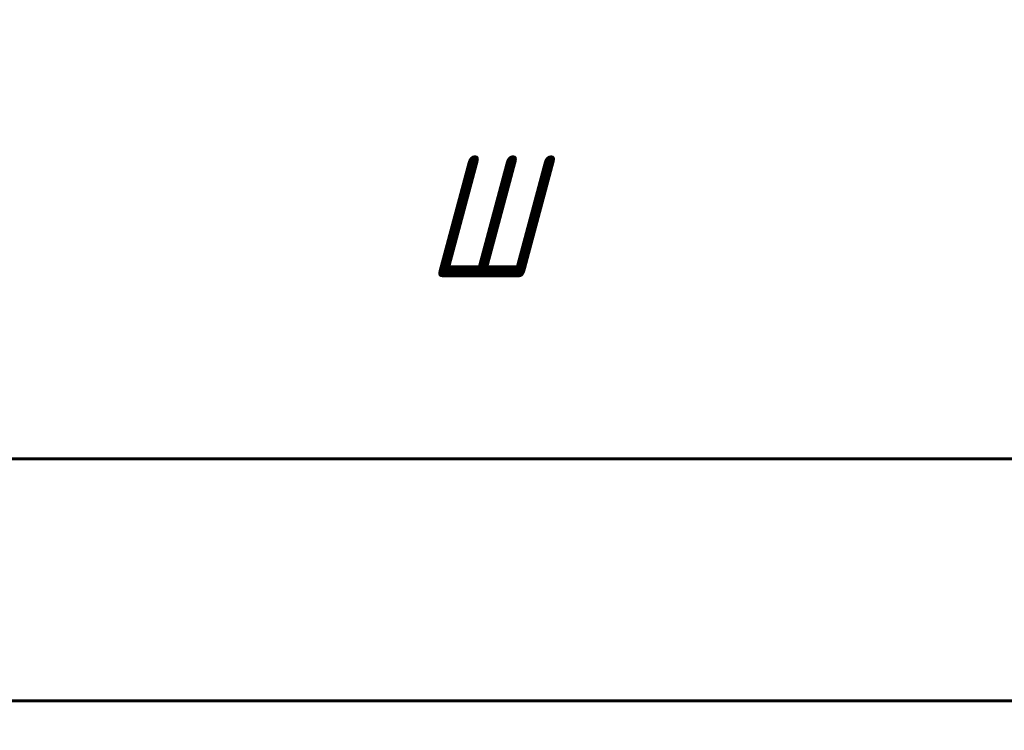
# Model space of a CAD drawing. Header units: millimetres. Extents: x 0 to 420, y 0 to 594.
# Tile 6 of 8: x 202 to 243, y 272 to 301. Entities that reach past the tile are written whole.
import ezdxf

# ---------------------------------------------------------------- set-up
doc = ezdxf.new("R2010")
doc.units = ezdxf.units.MM
doc.linetypes.add('K5LT_BASIC', pattern=[0])
doc.linetypes.add('K5LT_THIN', pattern=[0])
doc.layers.add('Системный слой', color=7, linetype='Continuous')
doc.styles.add('KDIMTEXTSTYLE', font='GOST_AU.SHX', dxfattribs={"width": 0.96, "oblique": 15, "height": 5})
doc.dimstyles.new('KDIMSTYLE (0.50)', dxfattribs={"dimtxt": 5, "dimasz": 1, "dimexe": 2, "dimexo": 0, "dimgap": 1, "dimtad": 1, "dimlfac": 2, "dimtxsty": 'KDIMTEXTSTYLE', "dimsah": 1, "dimcen": 0, "dimdle": 1, "dimadec": 0, "dimazin": 0, "dimtfac": 0.667, "dimtmove": 0, "dimatfit": 3, "dimfxl": 1, "dimtvp": 1, "dimtolj": 1, "dimtzin": 0, "dimarcsym": 0})

# ---------------------------------------------------------------- blocks, each defined once
blk = doc.blocks.new('KDIMARROW_01')
at = {"layer": 'Системный слой'}
blk.add_hatch(color=0, dxfattribs=at).paths.add_polyline_path([(0, 0), (-5, 0.658), (-4.5, 0), (-5, -0.658)])
at = {"layer": 'Системный слой', "color": 0, "linetype": 'K5LT_THIN', "lineweight": 18}
for p, q in [((-4.5, 0), (-5, 0.658)), ((-5, 0.658), (0, 0)), ((0, 0), (-5, -0.658)), ((-5, -0.658), (-4.5, 0)), ((0, 0), (-1, 0))]:
    blk.add_line(p, q, dxfattribs=at)

msp = doc.modelspace()

# ---------------------------------------------------------------- linework, layer by layer
at = {"layer": 'Системный слой', "color": 150, "linetype": 'K5LT_BASIC', "lineweight": 60, "true_color": 0x0080ff}
for p, q in [((171.0464, 282.8263), (271.0464, 282.8263)), ((186.0464, 272.8263), (256.0464, 272.8263))]:
    msp.add_line(p, q, dxfattribs=at)

# ---------------------------------------------------------------- dimensions: what is measured, and where the dimension line sits
at = {"layer": 'Системный слой', "color": 7}
msp.add_linear_dim(base=(161.0464, 292.8263), p1=(281.0464, 243.8263), p2=(161.0464, 244.3263), location=(221.0464, 292.8263), text='\\H5.0;\\W0.965;\\Q15;\\H5.0;\\W0.965;\\Q15;\\Q15;Ш', dimstyle='KDIMSTYLE (0.50)', override={"dimexo": 0, "dimblk1": 'KDIMARROW_01', "dimblk2": 'KDIMARROW_01', "dimse1": 0, "dimse2": 0, "dimclrt": 7, "dimtolj": 1}, dxfattribs=at).render()

doc.saveas('drawing.dxf')
